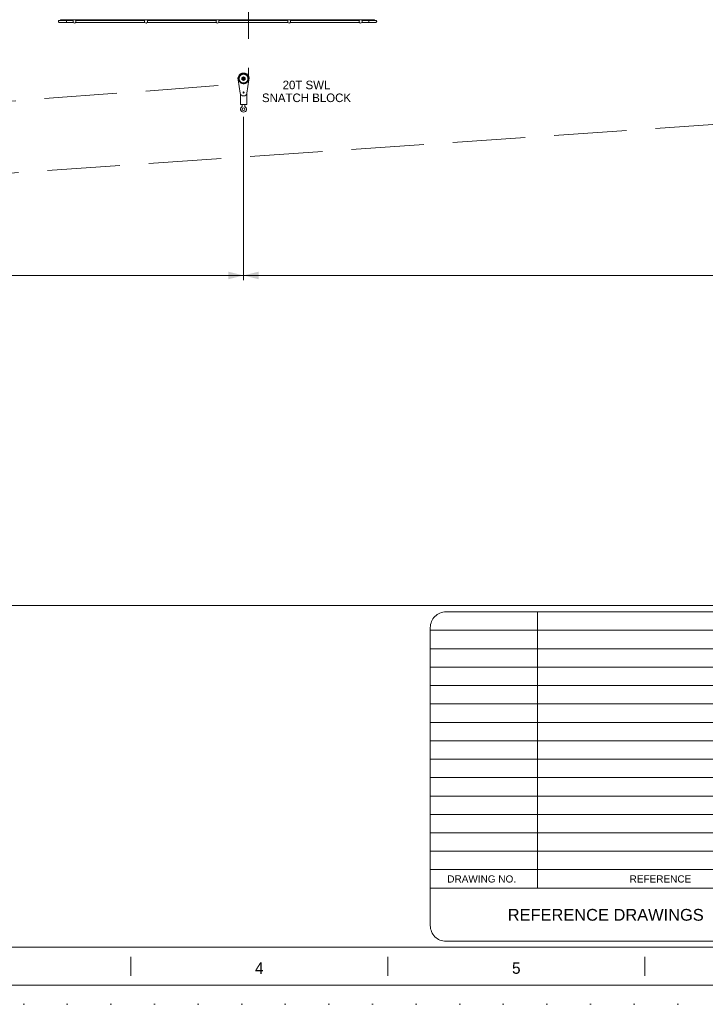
# Model space of a CAD drawing. Header units: millimetres. Extents: x 53746 to 116821, y -810352 to -765802.
# Tile 7 of 256: x 67887 to 81408, y -810352 to -790942. Entities that reach past the tile are written whole.
import ezdxf
from ezdxf.enums import TextEntityAlignment as Align

# ---------------------------------------------------------------- set-up
doc = ezdxf.new("R2010")
doc.units = ezdxf.units.MM
doc.header["$MEASUREMENT"] = 0
for name, pattern in [('DGN Style 1', [859.776004, 1.430576, -858.345429]), ('DGN Style 2', [1526.188139, 1017.458759, -508.72938]), ('DGN Style 3', [2002.806, 1430.575714, -572.230286])]:
    doc.linetypes.add(name, pattern=pattern)
for name, color, linetype, lineweight in [('01 Title Block', 7, 'Continuous', 0), ('Main Cradle Rails', 7, 'Continuous', 0), ('Main Cradle Tower Platform', 7, 'Continuous', 0)]:
    doc.layers.add(name, color=color, linetype=linetype, lineweight=lineweight)
doc.styles.get("Standard").update_dxf_attribs({"font": 'arial.ttf'})
doc.styles.add('Style-ENGINEERING', font='ENGINEERING.shx')
doc.styles.add('Style-ENGINEERING_0', font='ENGINEERING.shx')
doc.dimstyles.new('MetricMM', dxfattribs={"dimtxt": 3, "dimasz": 3, "dimexe": 1.5, "dimexo": 1.5, "dimgap": 1.5, "dimtad": 1, "dimdec": 0, "dimzin": 7, "dimtxsty": 'Style-ENGINEERING_0', "dimcen": 0.09, "dimclrd": 1, "dimclre": 1, "dimclrt": 7, "dimadec": 0, "dimazin": 3, "dimtfac": 1, "dimtdec": 0, "dimtofl": 0, "dimtmove": 0, "dimatfit": 3, "dimfxl": 1, "dimtzin": 7, "dimlwd": -1, "dimlwe": 0, "dimarcsym": 0})

# ---------------------------------------------------------------- blocks, each defined once
blk = doc.blocks.new('*U59')
at = {"color": 7, "linetype": 'Continuous', "lineweight": 13}
for p, q in [((-66, -13), (-107, 252)), ((66, -13), (107, 252)), ((-25, -274), (-25, -235)), ((25, -274), (25, -235))]:
    blk.add_line(p, q, dxfattribs=at)
at = {"color": 7, "linetype": 'Continuous', "lineweight": 0, "flags": 128}
blk.add_lwpolyline([(0, 240), (30, 258), (30, 293), (0, 310), (-31, 293), (-31, 258), (0, 240)], close=True, dxfattribs=at)
at = {"color": 7, "linetype": 'Continuous', "lineweight": 13, "flags": 128}
blk.add_lwpolyline([(62, -27), (62, -235), (-62, -235), (-62, -27)], dxfattribs=at)
at = {"color": 7, "linetype": 'DGN Style 2', "lineweight": 0}
for radius in [100, 86.5]:
    blk.add_circle((0, 275), radius, dxfattribs=at)
at = {"color": 7, "linetype": 'Continuous', "lineweight": 0}
for centre, radius in [((0, 275), 18.6), ((0, 275), 10.1), ((0, 1), 10.1)]:
    blk.add_circle(centre, radius, dxfattribs=at)
at = {"color": 7, "linetype": 'Continuous', "lineweight": 13}
blk.add_circle((0, -327), 26.5, dxfattribs=at)
for centre, radius, start, end in [((0, 275), 110, 347.7034, 192.2966), ((0, 1), 68, 192.2966, 347.7034), ((0, -327), 58.5, 115.7749, 64.2251)]:
    blk.add_arc(centre, radius, start, end, dxfattribs=at)
blk = doc.blocks.new('*D64')
at = {"color": 1, "linetype": 'Continuous', "lineweight": 0, "transparency": 16777216}
for p, q in [((-12982, -4778), (-12982, -7997)), ((7843, -4778), (7843, -7997))]:
    blk.add_line(p, q, dxfattribs=at)
at = {"color": 1, "linetype": 'Continuous', "transparency": 16777216}
blk.add_line((7843, -7907), (-12982, -7907), dxfattribs=at)
at = {"color": 1, "linetype": 'Continuous', "lineweight": 0, "transparency": 16777216}
blk.add_solid([(-12682, -7982), (-12982, -7907), (-12682, -7832)], dxfattribs=at)
at = {"color": 1, "linetype": 'Continuous', "lineweight": 0, "transparency": 16777216, "extrusion": (0, 0, -1)}
blk.add_solid([(-7543, -7832), (-7843, -7907), (-7543, -7982)], dxfattribs=at)
at = {"layer": 'Defpoints', "color": 7, "linetype": 'Continuous', "lineweight": 0, "transparency": 16777216}
for p in [(-12982, -4628), (7843, -4628), (-12982, -7907), (-2569, -7907)]:
    blk.add_point(p, dxfattribs=at)
at = {"color": 7, "linetype": 'Continuous', "lineweight": 0, "transparency": 16777216, "style": 'Style-ENGINEERING'}
blk.add_text('20 825', height=300, dxfattribs=at).set_placement((-3405, -7607), align=Align.MIDDLE_LEFT)
blk = doc.blocks.new('*D65')
at = {"color": 1, "linetype": 'Continuous', "lineweight": 0, "transparency": 16777216}
for p, q in [((-12982, -4778), (-12982, -7997)), ((-24809, -7262), (-24809, -7997))]:
    blk.add_line(p, q, dxfattribs=at)
at = {"color": 1, "linetype": 'Continuous', "transparency": 16777216}
blk.add_line((-12982, -7907), (-24809, -7907), dxfattribs=at)
at = {"color": 1, "linetype": 'Continuous', "lineweight": 0, "transparency": 16777216}
blk.add_solid([(-24509, -7982), (-24809, -7907), (-24509, -7832)], dxfattribs=at)
at = {"color": 1, "linetype": 'Continuous', "lineweight": 0, "transparency": 16777216, "extrusion": (0, 0, -1)}
blk.add_solid([(13282, -7832), (12982, -7907), (13282, -7982)], dxfattribs=at)
at = {"layer": 'Defpoints', "color": 7, "linetype": 'Continuous', "lineweight": 0, "transparency": 16777216}
for p in [(-12982, -4628), (-24809, -7112), (-24809, -7907), (-18895, -7907)]:
    blk.add_point(p, dxfattribs=at)
at = {"color": 7, "linetype": 'Continuous', "lineweight": 0, "transparency": 16777216, "style": 'Style-ENGINEERING'}
blk.add_text('11 827', height=300, dxfattribs=at).set_placement((-19579, -7607), align=Align.MIDDLE_LEFT)
blk = doc.blocks.new('*U67')
for p, q in [((-202.8, -2.47), (-202.8, 2.53)), ((-135.21, -2.47), (-135.21, 2.53)), ((-67.63, -2.47), (-67.63, 2.53))]:
    blk.add_line(p, q)
at = {"char_height": 3, "attachment_point": 5, "line_spacing_factor": 1.2, "style": 'Style-ENGINEERING'}
for s, insert in [('4', (-169.01, -0.47)), ('5', (-101.42, -0.47))]:
    blk.add_mtext(s, dxfattribs=dict(at, insert=insert))
blk = doc.blocks.new('*U66')
at = {"color": 7, "linetype": 'Continuous', "lineweight": 0, "flags": 128}
blk.add_lwpolyline([(-415.55, 292.03), (415.45, 292.03), (415.45, -291.97), (-415.55, -291.97), (-415.55, 292.03)], close=True, dxfattribs=at)
at = {"color": 7, "linetype": 'Continuous', "lineweight": 13, "flags": 128}
blk.add_lwpolyline([(-405.55, 282.03), (405.45, 282.03), (405.45, -281.97), (-405.55, -281.97), (-405.55, 282.03)], close=True, dxfattribs=at)
blk.add_blockref('*U67', (0, -287))
blk = doc.blocks.new('*U57')
at = {"color": 7, "linetype": 'DGN Style 3', "lineweight": 13}
blk.add_line((-12881.6, 16213.2), (-12881.6, -4026.1), dxfattribs=at)
at = {"color": 7, "lineweight": 13}
blk.add_line((-30412.5, -14415.4), (30412.5, -14415.4), dxfattribs=at)
at = {"color": 7, "linetype": 'DGN Style 1', "lineweight": 0, "flags": 128}
blk.add_lwpolyline([(-31537.5, 22275), (31537.5, 22275), (31537.5, -22275), (-31537.5, -22275), (-31537.5, 22275)], close=True, dxfattribs=at)
at = {"color": 0, "linetype": 'DGN Style 3', "lineweight": 13, "flags": 128}
for points in [[(-24892.9, -5021.8), (-12981.6, -4126.1)], [(-24837.7, -6395.1), (7843.4, -4126.1)]]:
    blk.add_lwpolyline(points, dxfattribs=at)
at = {"layer": '01 Title Block', "color": 7, "linetype": 'Continuous', "lineweight": 0}
for p, q in [((-7183.8, -19983.6), (-7183.8, -14539)), ((-9298.3, -14901.9), (-1788.6, -14901.9)), ((-9298.3, -15264.9), (-1788.6, -15264.9)), ((-9298.3, -15627.9), (-1788.6, -15627.9)), ((-9298.3, -15990.9), (-1788.6, -15990.9)), ((-9298.3, -16353.8), (-1788.6, -16353.8)), ((-9298.3, -16716.8), (-1788.6, -16716.8)), ((-9298.3, -17079.8), (-1788.6, -17079.8)), ((-9298.3, -17442.7), (-1788.6, -17442.7)), ((-9298.3, -17805.7), (-1788.6, -17805.7)), ((-9298.3, -18168.7), (-1788.6, -18168.7)), ((-9298.3, -18531.7), (-1788.6, -18531.7)), ((-9298.3, -18894.6), (-1788.6, -18894.6)), ((-9298.3, -19257.6), (-1788.6, -19257.6)), ((-9298.3, -19620.6), (-1788.6, -19620.6)), ((-9298.3, -19620.6), (-1788.6, -19620.6)), ((-9298.3, -19983.6), (-1788.6, -19983.6))]:
    blk.add_line(p, q, dxfattribs=at)
at = {"layer": '01 Title Block', "color": 7, "linetype": 'Continuous', "lineweight": 0, "flags": 128}
blk.add_lwpolyline([(-8989.5, -14539), (-2097.5, -14539, -0.4142136), (-1788.6, -14847.8), (-1788.6, -20723.9, -0.4142136), (-2097.5, -21032.7), (-8989.5, -21032.7, -0.4142136), (-9298.3, -20723.9), (-9298.3, -14847.8, -0.4142136), (-8989.5, -14539)], format="xyb", close=True, dxfattribs=at)
at = {"layer": 'Main Cradle Tower Platform', "color": 7, "linetype": 'Continuous', "lineweight": 0}
for p, q in [((-16631.8, -2893.1), (-16633.1, -2899.8)), ((-16588.1, -2864.8), (-16588.1, -2870.8)), ((-16538.1, -2864.8), (-16588.1, -2864.8)), ((-16588.1, -2870.8), (-16538.1, -2870.8)), ((-16586.6, -2870.8), (-16588.1, -2872.3)), ((-16588.1, -2872.3), (-16588.1, -2870.8)), ((-16373.1, -2872.3), (-16588.1, -2872.3)), ((-10450.2, -2864.8), (-16538.1, -2864.8)), ((-16538.1, -2864.8), (-16538.1, -2870.8)), ((-16538.1, -2870.8), (-16329.6, -2870.8)), ((-16475.6, -2882.3), (-16342.9, -2882.3)), ((-16392.6, -2872.3), (-16392.6, -2882.3)), ((-16388.6, -2872.3), (-16388.6, -2882.3)), ((-16373.1, -2875.8), (-16373.1, -2870.8)), ((-16373.1, -2875.8), (-16338.1, -2875.8)), ((-16338.1, -2875.8), (-16338.1, -2876.5)), ((-16333.1, -2870.8), (-16333.1, -2873.2)), ((-16331.8, -2872.3), (-16333.1, -2872.3)), ((-16301.6, -2870.8), (-14918.9, -2870.8)), ((-14962.4, -2872.3), (-16299.4, -2872.3)), ((-16288.3, -2882.3), (-14932.2, -2882.3)), ((-16246.6, -2882.3), (-16246.6, -2872.3)), ((-16242.6, -2872.3), (-16242.6, -2882.3)), ((-14981.9, -2872.3), (-14981.9, -2882.3)), ((-14977.9, -2872.3), (-14977.9, -2882.3)), ((-14962.4, -2875.8), (-14962.4, -2870.8)), ((-14962.4, -2875.8), (-14927.4, -2875.8)), ((-14927.4, -2875.8), (-14927.4, -2876.5)), ((-14922.4, -2870.8), (-14922.4, -2873.2)), ((-14921.1, -2872.3), (-14922.4, -2872.3)), ((-14890.9, -2870.8), (-13508.1, -2870.8)), ((-13551.6, -2872.3), (-14888.7, -2872.3)), ((-14877.6, -2882.3), (-13521.5, -2882.3)), ((-14835.9, -2882.3), (-14835.9, -2872.3)), ((-14831.9, -2872.3), (-14831.9, -2882.3)), ((-13571.1, -2872.3), (-13571.1, -2882.3)), ((-13567.1, -2872.3), (-13567.1, -2882.3)), ((-13551.6, -2875.8), (-13551.6, -2870.8)), ((-13551.6, -2875.8), (-13516.6, -2875.8)), ((-13516.6, -2875.8), (-13516.6, -2876.5)), ((-13511.6, -2870.8), (-13511.6, -2873.2)), ((-13510.4, -2872.3), (-13511.6, -2872.3)), ((-13480.2, -2870.8), (-12097.4, -2870.8)), ((-12140.9, -2872.3), (-13477.9, -2872.3)), ((-13466.8, -2882.3), (-12110.7, -2882.3)), ((-13425.1, -2882.3), (-13425.1, -2872.3)), ((-13421.1, -2872.3), (-13421.1, -2882.3)), ((-12160.4, -2872.3), (-12160.4, -2882.3)), ((-12156.4, -2872.3), (-12156.4, -2882.3)), ((-12140.9, -2875.8), (-12140.9, -2870.8)), ((-12140.9, -2875.8), (-12105.9, -2875.8)), ((-12105.9, -2875.8), (-12105.9, -2876.5)), ((-12100.9, -2870.8), (-12100.9, -2873.2)), ((-12099.6, -2872.3), (-12100.9, -2872.3)), ((-12069.4, -2870.8), (-10686.7, -2870.8)), ((-10730.2, -2872.3), (-12067.2, -2872.3)), ((-12056.1, -2882.3), (-10700, -2882.3)), ((-12056.1, -2905.9), (-12056.1, -2906.5)), ((-12014.4, -2882.3), (-12014.4, -2872.3)), ((-12010.4, -2872.3), (-12010.4, -2882.3)), ((-10749.7, -2872.3), (-10749.7, -2882.3)), ((-10745.7, -2872.3), (-10745.7, -2882.3)), ((-10730.2, -2875.8), (-10730.2, -2870.8)), ((-10730.2, -2875.8), (-10695.2, -2875.8)), ((-10695.2, -2875.8), (-10695.2, -2876.5)), ((-10690.2, -2870.8), (-10690.2, -2873.2)), ((-10688.9, -2872.3), (-10690.2, -2872.3)), ((-10658.7, -2870.8), (-10450.2, -2870.8)), ((-10400.2, -2872.3), (-10656.5, -2872.3)), ((-10603.7, -2882.3), (-10603.7, -2872.3)), ((-10599.7, -2872.3), (-10599.7, -2882.3)), ((-10450.2, -2870.8), (-10450.2, -2864.8)), ((-10450.2, -2864.8), (-10400.2, -2864.8)), ((-10400.2, -2870.8), (-10450.2, -2870.8)), ((-10401.7, -2870.8), (-10400.2, -2872.3)), ((-10400.2, -2864.8), (-10400.2, -2870.8)), ((-10400.2, -2870.8), (-10400.2, -2872.3)), ((-10356.5, -2893.1), (-10355.2, -2899.8)), ((-14932.2, -2917.3), (-16288.3, -2917.3)), ((-13521.5, -2917.3), (-14877.6, -2917.3)), ((-12110.7, -2917.3), (-13466.8, -2917.3)), ((-10700, -2917.3), (-12056.1, -2917.3))]:
    blk.add_line(p, q, dxfattribs=at)
at = {"layer": 'Main Cradle Tower Platform', "color": 7, "linetype": 'Continuous', "lineweight": 0, "flags": 128}
for points in [[(-16633.1, -2899.8), (-16631.8, -2906.5), (-16628, -2912.2), (-16622.3, -2916), (-16615.6, -2917.3), (-16615.6, -2917.3)], [(-16615.6, -2882.3), (-16615.6, -2882.3), (-16622.3, -2883.7), (-16628, -2887.5), (-16631.8, -2893.1)], [(-16615.6, -2882.3), (-16615.6, -2882.3), (-16610.8, -2882.3), (-16596.9, -2882.3), (-16574.6, -2882.3), (-16545.6, -2882.3), (-16511.8, -2882.3), (-16475.6, -2882.3), (-16475.6, -2883.7), (-16475.6, -2887.5), (-16475.6, -2893.1), (-16475.6, -2899.8), (-16475.6, -2906.5), (-16475.6, -2912.2), (-16475.6, -2916), (-16475.6, -2917.3), (-16475.6, -2917.3)], [(-16342.9, -2917.3), (-16475.6, -2917.3), (-16475.6, -2916), (-16475.6, -2912.2), (-16475.6, -2906.5), (-16475.6, -2899.8), (-16475.6, -2893.1), (-16475.6, -2887.5), (-16475.6, -2883.7), (-16475.6, -2882.3)], [(-16342.9, -2882.3), (-16338.6, -2876.9), (-16328, -2869.8), (-16315.6, -2867.3), (-16303.2, -2869.8), (-16292.6, -2876.9), (-16288.3, -2882.3)], [(-16342.9, -2917.3), (-16342.9, -2917.3), (-16342.9, -2917.3), (-16342.9, -2916.1), (-16342.9, -2916), (-16342.9, -2915.9), (-16342.9, -2915.9), (-16342.9, -2912.4), (-16342.8, -2912.2), (-16342.8, -2912.1), (-16342.8, -2912.1), (-16342.8, -2911.5), (-16342.9, -2911.2), (-16342.9, -2911.2), (-16342.9, -2906.5), (-16342.9, -2906.5), (-16342.9, -2906.4), (-16342.9, -2900.3), (-16342.9, -2899.8), (-16342.9, -2899.7), (-16342.9, -2893.8), (-16342.9, -2893.2), (-16342.9, -2893.1), (-16342.9, -2893), (-16342.9, -2888.5), (-16342.9, -2888.5), (-16342.8, -2888.2), (-16342.8, -2887.5), (-16342.8, -2887.5), (-16342.8, -2887.4), (-16342.9, -2887.3), (-16342.9, -2883.8), (-16342.8, -2883.7), (-16342.8, -2883.6), (-16342.8, -2882.5), (-16342.9, -2882.3), (-16342.9, -2882.3)], [(-16288.3, -2882.3), (-16288.3, -2882.3), (-16288.3, -2883.5), (-16288.3, -2883.6), (-16288.4, -2883.7), (-16288.3, -2883.8), (-16288.3, -2887.3), (-16288.4, -2887.3), (-16288.5, -2887.5), (-16288.5, -2887.5), (-16288.4, -2888.2), (-16288.3, -2888.5), (-16288.3, -2888.5), (-16288.3, -2893), (-16288.3, -2893.1), (-16288.3, -2893.2), (-16288.3, -2899.3), (-16288.3, -2899.6), (-16288.3, -2899.8), (-16288.3, -2905.9), (-16288.3, -2906.3), (-16288.3, -2906.5), (-16288.3, -2906.5), (-16288.3, -2911.2), (-16288.3, -2911.2), (-16288.4, -2911.5), (-16288.5, -2912), (-16288.5, -2912.1), (-16288.5, -2912.2), (-16288.3, -2912.4), (-16288.3, -2915.9), (-16288.3, -2915.9), (-16288.4, -2916), (-16288.4, -2917.2), (-16288.3, -2917.3), (-16288.3, -2917.3), (-16288.3, -2917.3)], [(-14932.2, -2882.3), (-14927.9, -2876.9), (-14917.3, -2869.8), (-14904.9, -2867.3), (-14892.5, -2869.8), (-14881.9, -2876.9), (-14877.6, -2882.3)], [(-14932.2, -2917.3), (-14932.2, -2917.3), (-14932.2, -2917), (-14932.2, -2916.1), (-14932.1, -2916), (-14932.2, -2915.9), (-14932.2, -2915), (-14932.2, -2912.4), (-14932, -2912.2), (-14932, -2912.1), (-14932.1, -2911.5), (-14932.2, -2911.2), (-14932.2, -2911.2), (-14932.2, -2910.7), (-14932.2, -2906.5), (-14932.2, -2906.5), (-14932.2, -2904.8), (-14932.2, -2900.3), (-14932.2, -2899.8), (-14932.2, -2898.1), (-14932.2, -2893.8), (-14932.2, -2893.2), (-14932.2, -2893.1), (-14932.2, -2891.7), (-14932.2, -2888.5), (-14932.2, -2888.5), (-14932.1, -2888.2), (-14932, -2887.5), (-14932, -2887.5), (-14932.2, -2887.3), (-14932.2, -2886.5), (-14932.2, -2883.8), (-14932.1, -2883.7), (-14932.1, -2883.3), (-14932.1, -2882.5), (-14932.2, -2882.3), (-14932.2, -2882.3)], [(-14877.6, -2882.3), (-14877.6, -2882.3), (-14877.6, -2883.3), (-14877.6, -2883.5), (-14877.6, -2883.7), (-14877.6, -2883.8), (-14877.6, -2886.4), (-14877.6, -2887.3), (-14877.8, -2887.5), (-14877.8, -2887.5), (-14877.7, -2888.2), (-14877.6, -2888.5), (-14877.6, -2888.5), (-14877.6, -2891.6), (-14877.6, -2893.1), (-14877.6, -2893.2), (-14877.6, -2898), (-14877.6, -2899.3), (-14877.6, -2899.8), (-14877.6, -2904.7), (-14877.6, -2905.9), (-14877.6, -2906.5), (-14877.6, -2906.5), (-14877.6, -2910.7), (-14877.6, -2911.2), (-14877.6, -2911.2), (-14877.7, -2911.5), (-14877.8, -2912.1), (-14877.8, -2912.2), (-14877.6, -2912.4), (-14877.6, -2915), (-14877.6, -2915.9), (-14877.7, -2916), (-14877.7, -2917), (-14877.7, -2917.2), (-14877.6, -2917.3), (-14877.6, -2917.3)], [(-13521.5, -2882.3), (-13517.1, -2876.9), (-13506.6, -2869.8), (-13494.1, -2867.3), (-13481.7, -2869.8), (-13471.2, -2876.9), (-13466.8, -2882.3)], [(-13521.5, -2882.3), (-13521.5, -2882.3), (-13521.4, -2882.5)], [(-13521.4, -2882.5), (-13521.4, -2883), (-13521.4, -2883.7), (-13521.5, -2883.8), (-13521.5, -2885.6), (-13521.5, -2887.3), (-13521.3, -2887.5), (-13521.3, -2887.5), (-13521.4, -2888.2), (-13521.4, -2888.5), (-13521.4, -2888.5), (-13521.4, -2890.3), (-13521.4, -2893.1), (-13521.4, -2893.2), (-13521.5, -2893.8), (-13521.5, -2896.5), (-13521.5, -2899.8), (-13521.4, -2900.3), (-13521.4, -2903.2), (-13521.4, -2906.5), (-13521.4, -2906.5), (-13521.4, -2909.4), (-13521.4, -2911.2), (-13521.4, -2911.2), (-13521.4, -2911.5), (-13521.3, -2912.1), (-13521.3, -2912.2), (-13521.5, -2912.4), (-13521.5, -2914.1), (-13521.5, -2915.9), (-13521.4, -2916), (-13521.5, -2916.1), (-13521.5, -2916.7), (-13521.5, -2917.3), (-13521.5, -2917.3)], [(-13466.8, -2917.3), (-13466.8, -2917.3), (-13466.9, -2917.2), (-13466.9, -2916.7), (-13466.9, -2916), (-13466.8, -2915.9), (-13466.8, -2914.1), (-13466.8, -2912.4), (-13467, -2912.2), (-13467, -2912.1), (-13466.9, -2911.5), (-13466.9, -2911.2), (-13466.9, -2911.2), (-13466.9, -2909.3), (-13466.9, -2906.5), (-13466.9, -2906.5), (-13466.8, -2905.9), (-13466.8, -2903.2), (-13466.8, -2899.8), (-13466.9, -2899.3), (-13466.9, -2896.5), (-13466.9, -2893.2), (-13466.9, -2893.1), (-13466.9, -2890.3), (-13466.9, -2888.5), (-13466.9, -2888.5), (-13466.9, -2888.2), (-13467, -2887.5), (-13467, -2887.5), (-13466.8, -2887.3), (-13466.8, -2885.5), (-13466.8, -2883.8), (-13466.9, -2883.7), (-13466.8, -2883.5), (-13466.8, -2883)], [(-13466.8, -2883), (-13466.8, -2882.3), (-13466.8, -2882.3)], [(-12110.7, -2882.3), (-12106.4, -2876.9), (-12095.8, -2869.8), (-12083.4, -2867.3), (-12071, -2869.8), (-12060.4, -2876.9), (-12056.1, -2882.3)], [(-12110.7, -2888.5), (-12110.7, -2888.5), (-12110.6, -2888.2), (-12110.5, -2887.5), (-12110.5, -2887.5), (-12110.7, -2887.3), (-12110.7, -2884.7), (-12110.7, -2883.8), (-12110.6, -2883.7), (-12110.6, -2882.7), (-12110.6, -2882.5), (-12110.7, -2882.3), (-12110.7, -2882.3)], [(-12110.7, -2893.8), (-12110.7, -2893.2), (-12110.7, -2893.1), (-12110.7, -2889), (-12110.7, -2888.5)], [(-12110.7, -2899.8), (-12110.7, -2894.9), (-12110.7, -2893.8)], [(-12110.7, -2911.2), (-12110.7, -2911.2), (-12110.7, -2908.1), (-12110.7, -2906.5), (-12110.7, -2906.5), (-12110.7, -2901.6), (-12110.7, -2900.3), (-12110.7, -2899.8)], [(-12110.7, -2915.9), (-12110.7, -2913.2), (-12110.7, -2912.4), (-12110.5, -2912.2), (-12110.5, -2912.1), (-12110.6, -2911.5), (-12110.7, -2911.2)], [(-12056.1, -2882.3), (-12056.1, -2882.3), (-12056.1, -2882.7), (-12056.1, -2883.5), (-12056.1, -2883.7), (-12056.1, -2883.8), (-12056.1, -2884.6), (-12056.1, -2887.3), (-12056.3, -2887.5), (-12056.3, -2887.5), (-12056.2, -2888.2), (-12056.1, -2888.5), (-12056.1, -2888.5), (-12056.1, -2888.9), (-12056.1, -2893.1), (-12056.1, -2893.2), (-12056.1, -2894.9), (-12056.1, -2899.3), (-12056.1, -2899.8)], [(-12056.1, -2906.5), (-12056.1, -2906.5), (-12056.1, -2908), (-12056.1, -2911.2), (-12056.1, -2911.2), (-12056.2, -2911.5), (-12056.3, -2912.1)], [(-12056.1, -2899.8), (-12056.1, -2901.6), (-12056.1, -2905.9)], [(-10700, -2882.3), (-10695.7, -2876.9), (-10685.1, -2869.8), (-10672.7, -2867.3), (-10660.2, -2869.8), (-10649.7, -2876.9), (-10645.4, -2882.3)], [(-10700, -2888.5), (-10700, -2888.5), (-10699.9, -2888.2), (-10699.8, -2887.6), (-10699.8, -2887.5), (-10699.8, -2887.5), (-10700, -2887.3), (-10700, -2883.8), (-10700, -2883.8), (-10699.9, -2883.7), (-10699.9, -2882.5), (-10700, -2882.4), (-10700, -2882.3)], [(-10700, -2893.8), (-10700, -2893.3), (-10700, -2893.2), (-10700, -2893.1), (-10700, -2888.5)], [(-10700, -2917.3), (-10700, -2917.3), (-10700, -2916.1), (-10699.9, -2916), (-10699.9, -2916), (-10700, -2915.9), (-10700, -2912.4), (-10699.9, -2912.3), (-10699.8, -2912.2), (-10699.8, -2912.1), (-10699.9, -2911.5), (-10700, -2911.2), (-10700, -2911.2), (-10700, -2906.7), (-10700, -2906.5), (-10700, -2906.5), (-10700, -2900.3), (-10700, -2900), (-10700, -2899.8), (-10700, -2893.8)], [(-10645.4, -2882.3), (-10645.4, -2882.3), (-10645.4, -2882.4), (-10645.4, -2883.5), (-10645.4, -2883.7), (-10645.4, -2883.7), (-10645.4, -2883.8), (-10645.4, -2887.3), (-10645.5, -2887.5), (-10645.5, -2887.5), (-10645.5, -2887.6), (-10645.5, -2888.2), (-10645.4, -2888.5), (-10645.4, -2888.5), (-10645.4, -2893.1), (-10645.4, -2893.2), (-10645.4, -2893.3), (-10645.4, -2899.3), (-10645.4, -2899.8), (-10645.4, -2900), (-10645.4, -2905.9), (-10645.4, -2906.5)], [(-10645.4, -2906.5), (-10645.4, -2906.5), (-10645.4, -2906.7), (-10645.4, -2911.2), (-10645.4, -2911.2), (-10645.5, -2911.5), (-10645.5, -2912.1)], [(-10645.4, -2882.3), (-10512.7, -2882.3), (-10512.7, -2883.7), (-10512.7, -2887.5), (-10512.7, -2893.1), (-10512.7, -2899.8), (-10512.7, -2906.5), (-10512.7, -2912.2), (-10512.7, -2916), (-10512.7, -2917.3), (-10645.4, -2917.3)], [(-10372.7, -2917.3), (-10372.7, -2917.3), (-10377.4, -2917.3), (-10391.4, -2917.3), (-10413.7, -2917.3), (-10442.7, -2917.3), (-10476.4, -2917.3), (-10512.7, -2917.3), (-10512.7, -2916), (-10512.7, -2912.2), (-10512.7, -2906.5), (-10512.7, -2899.8), (-10512.7, -2893.1), (-10512.7, -2887.5), (-10512.7, -2883.7), (-10512.7, -2882.3), (-10512.7, -2882.3)], [(-10512.5, -2882.3), (-10476.4, -2882.3), (-10442.7, -2882.3), (-10413.7, -2882.3), (-10391.4, -2882.3), (-10377.4, -2882.3), (-10372.7, -2882.3), (-10372.7, -2882.3)], [(-10356.5, -2893.1), (-10360.3, -2887.5), (-10366, -2883.7), (-10372.7, -2882.3), (-10372.7, -2882.3)], [(-10372.7, -2917.3), (-10372.7, -2917.3), (-10366, -2916), (-10360.3, -2912.2), (-10356.5, -2906.5), (-10355.2, -2899.8)], [(-16475.8, -2917.3), (-16511.8, -2917.3), (-16545.6, -2917.3), (-16574.6, -2917.3), (-16596.9, -2917.3), (-16610.8, -2917.3), (-16615.6, -2917.3)], [(-16342.9, -2917.3), (-16338.6, -2922.8), (-16328, -2929.9), (-16315.6, -2932.3), (-16303.2, -2929.9), (-16292.6, -2922.8), (-16288.3, -2917.3)], [(-14932.2, -2917.3), (-14927.9, -2922.8), (-14917.3, -2929.9), (-14904.9, -2932.3), (-14892.5, -2929.9), (-14881.9, -2922.8), (-14877.6, -2917.3)], [(-13521.5, -2917.3), (-13517.1, -2922.8), (-13506.6, -2929.9), (-13494.1, -2932.3), (-13481.7, -2929.9), (-13471.2, -2922.8), (-13466.8, -2917.3)], [(-12110.7, -2917.3), (-12110.7, -2917.3), (-12110.7, -2916.4), (-12110.7, -2916.1), (-12110.6, -2916), (-12110.7, -2915.9)], [(-12110.7, -2917.3), (-12106.4, -2922.8), (-12095.8, -2929.9), (-12083.4, -2932.3), (-12071, -2929.9), (-12060.4, -2922.8), (-12056.1, -2917.3)], [(-12056.3, -2912.1), (-12056.3, -2912.2), (-12056.1, -2912.4), (-12056.1, -2913.2), (-12056.1, -2915.9), (-12056.2, -2916), (-12056.2, -2916.3), (-12056.2, -2917.2)], [(-12056.2, -2917.2), (-12056.1, -2917.3), (-12056.1, -2917.3)], [(-10700, -2917.3), (-10695.7, -2922.8), (-10685.1, -2929.9), (-10672.7, -2932.3), (-10660.2, -2929.9), (-10649.7, -2922.8), (-10645.4, -2917.3)], [(-10645.5, -2912.1), (-10645.5, -2912.2), (-10645.5, -2912.3), (-10645.4, -2912.4), (-10645.4, -2915.9), (-10645.4, -2916), (-10645.4, -2916), (-10645.4, -2917.2), (-10645.4, -2917.3), (-10645.4, -2917.3)]]:
    blk.add_lwpolyline(points, dxfattribs=at)
at = {"xscale": 74.99999999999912, "yscale": 74.99999999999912, "zscale": 74.99999999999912}
blk.add_blockref('*U66', (3.5, -2.2), dxfattribs=at)
at = {"color": 7, "linetype": 'Continuous', "lineweight": 0}
blk.add_blockref('*U59', (-12981.6, -4301.3), dxfattribs=at)
at = {"color": 7, "insert": (-11740.3, -4279.2), "char_height": 168.919, "attachment_point": 5, "line_spacing_factor": 0.9, "style": 'Style-ENGINEERING'}
blk.add_mtext('20T SWL\\PSNATCH BLOCK', dxfattribs=at)
at = {"layer": '01 Title Block', "color": 7, "linetype": 'Continuous', "lineweight": 0, "attachment_point": 1, "line_spacing_factor": 0.938532}
for s, insert, char_height, width in [('DRAWING NO. ', (-8963.8, -19733.2), 141.032, 1547.278), ('REFERENCE ', (-5368.3, -19733.2), 141.03, 1547.278), ('REFERENCE DRAWINGS ', (-7771.6, -20395.1), 231.635, 5939.927)]:
    blk.add_mtext(s, dxfattribs=dict(at, insert=insert, char_height=char_height, width=width))
at = {"color": 1, "linetype": 'Continuous'}
for base, p1, p2, picture, middle in [((-24808.9, -7907.1), (-12981.6, -4628.1), (-24808.9, -7112), '*D65', (-18895.3, -7907.1)), ((-12981.6, -7907.1), (7843.4, -4628.1), (-12981.6, -4628.1), '*D64', (-2569.1, -7907.1))]:
    dim = blk.add_linear_dim(base=base, p1=p1, p2=p2, angle=180, text='\\FSTANDARD;<>', dimstyle='MetricMM', override={"dimtxt": 300, "dimasz": 300, "dimexe": 90, "dimexo": 150, "dimgap": 150}, dxfattribs=at)
    dim.commit()
    dim.dimension.update_dxf_attribs({"geometry": picture, "text_midpoint": middle})

msp = doc.modelspace()

# ---------------------------------------------------------------- block references
at = {"layer": 'Main Cradle Rails', "color": 7, "linetype": 'Continuous', "lineweight": 0}
msp.add_blockref('*U57', (85283.05, -788076.95), dxfattribs=at)

doc.saveas('drawing.dxf')
